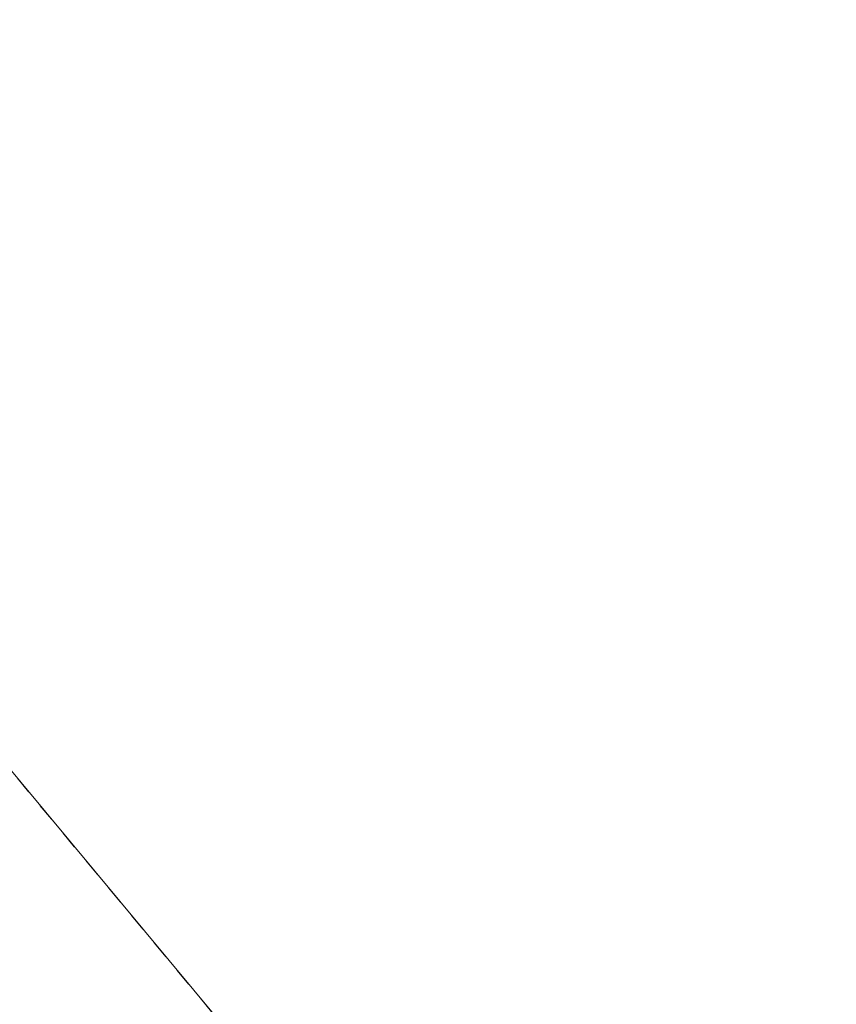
# Model space of a CAD drawing. Header units: millimetres. Extents: x 6505374 to 6517269, y 5595210 to 5612711.
# Tile 226 of 256: x 6513054 to 6513077, y 5610419 to 5610447. Entities that reach past the tile are written whole.
import ezdxf

# ---------------------------------------------------------------- set-up
doc = ezdxf.new("R2010")
doc.units = ezdxf.units.MM
doc.linetypes.add('EGBU01', pattern=[2, 0.5, -0.5, 0.5, -0.5])
doc.layers.add('Użytki gruntowe', color=96, linetype='Continuous', lineweight=0, true_color=0x008000)

msp = doc.modelspace()

# ---------------------------------------------------------------- linework, layer by layer
at = {"layer": 'Użytki gruntowe', "color": 7, "linetype": 'Continuous', "lineweight": 18, "true_color": 0xffffff, "flags": 128}
msp.add_lwpolyline([(6513130.756, 5610333.261), (6513043.144, 5610438.572), (6513043.144, 5610438.572), (6513055.441, 5610451.601), (6513109.236, 5610489.684), (6513125.786, 5610501.737), (6513179.435, 5610548.884), (6513198.976, 5610609.699), (6513209.713, 5610618.866), (6513275.35, 5610537.785), (6513276.932, 5610535.831), (6513278.3, 5610534.14), (6513300.587, 5610506.6), (6513327.431, 5610473.44), (6513353.483, 5610441.256)], dxfattribs=at)
at = {"layer": 'Użytki gruntowe', "color": 96, "linetype": 'EGBU01', "lineweight": 18, "true_color": 0x008000, "flags": 128}
msp.add_lwpolyline([(6513043.144, 5610438.572), (6513055.441, 5610451.601), (6513109.236, 5610489.684), (6513125.786, 5610501.737), (6513179.435, 5610548.884), (6513198.976, 5610609.699), (6513209.713, 5610618.866), (6513275.35, 5610537.785), (6513276.932, 5610535.831), (6513278.3, 5610534.14), (6513300.587, 5610506.6), (6513327.431, 5610473.44), (6513353.483, 5610441.256), (6513378.89, 5610409.873), (6513406.115, 5610376.237), (6513417.904, 5610361.672), (6513431.121, 5610345.351), (6513456.703, 5610313.745), (6513470.947, 5610296.145), (6513486.071, 5610277.459), (6513514.021, 5610242.94), (6513538.929, 5610212.166), (6513564.736, 5610180.276), (6513589.164, 5610150.101), (6513615.774, 5610117.226), (6513694.927, 5610019.444), (6513673.046, 5609987.425), (6513650.836, 5609954.942), (6513626.408, 5609919.199), (6513603.458, 5609885.629), (6513580.632, 5609852.217), (6513558.206, 5609819.408), (6513477.45, 5609916.489), (6513475.11, 5609919.302), (6513449.356, 5609950.261), (6513423.524, 5609981.322), (6513410.926, 5609996.461), (6513397.721, 5610012.332), (6513372.766, 5610042.326), (6513370.958, 5610044.499), (6513368.884, 5610046.993), (6513343.266, 5610077.794), (6513330.531, 5610093.106), (6513316.69, 5610109.748), (6513290.75, 5610140.926), (6513288.812, 5610143.256), (6513287.578, 5610144.738), (6513276.351, 5610158.233), (6513264.105, 5610172.956), (6513236.041, 5610206.697), (6513211.104, 5610236.668), (6513209.513, 5610238.581), (6513207.677, 5610240.788), (6513184.288, 5610268.9), (6513158.269, 5610300.174), (6513134.125, 5610329.21), (6513132.467, 5610331.204), (6513130.756, 5610333.261), (6513043.144, 5610438.572)], close=True, dxfattribs=at)

doc.saveas('drawing.dxf')
